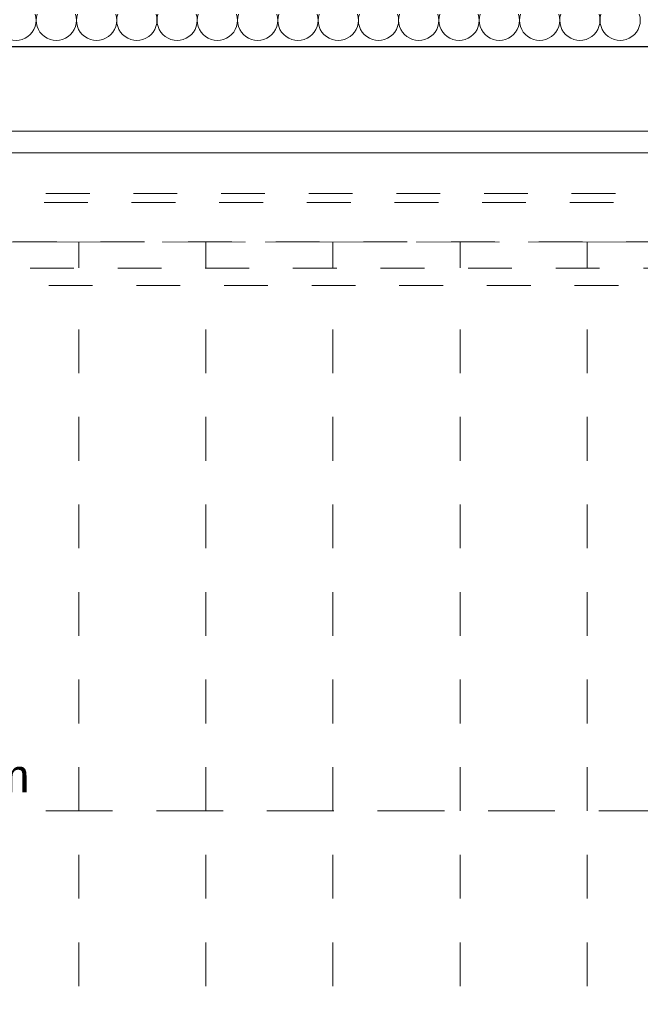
# Model space of a CAD drawing. Header units: metres. Extents: x -273 to 6, y -183 to 13.
# Tile 26 of 33: x -170.66 to -169.24, y -41.99 to -39.74. Entities that reach past the tile are written whole.
import ezdxf

# ---------------------------------------------------------------- set-up
doc = ezdxf.new("R2010")
doc.units = ezdxf.units.M
doc.header["$LTSCALE"] = 0.05
for name, pattern in [('9201', [3, 2, -1]), ('Dash Style-1', [1.999894, 0.999947, -0.999947]), ('ISO-02 Strichlinie', [3.81, 3.048, -0.762]), ('Linienart-1', [2.116328, 1.058164, -1.058164])]:
    doc.linetypes.add(name, pattern=pattern)
doc.layers.add('30 -33 Aussenwände- 7 Fassade_ Elemente', color=7, linetype='Continuous', lineweight=9, true_color=0x00aacc)
doc.layers.add('30 -35 Decken- 2.2 Treppen Außen', color=7, linetype='Continuous', lineweight=9, true_color=0x009999)
doc.layers.add('Keine', color=7, linetype='Continuous', lineweight=9)
doc.styles.add('Arial', font='arial.ttf')

# ---------------------------------------------------------------- blocks, each defined once
blk = doc.blocks.new('Gruppe-2054')
at = {"layer": '30 -33 Aussenwände- 7 Fassade_ Elemente', "lineweight": 9, "transparency": 33554687, "flags": 128}
for points in [[(-2.3742, 0.0815, -1.372995), (-2.2867, 0.0815)], [(-2.2822, 0.0815, -1.372995), (-2.1948, 0.0815)], [(-2.1903, 0.0815, -1.372995), (-2.1029, 0.0815)], [(-2.0984, 0.0815, -1.372995), (-2.011, 0.0815)], [(-2.0065, 0.0815, -1.372995), (-1.919, 0.0815)], [(-1.9145, 0.0815, -1.372995), (-1.8271, 0.0815)], [(-1.8226, 0.0815, -1.372995), (-1.7352, 0.0815)], [(-1.7307, 0.0815, -1.372995), (-1.6433, 0.0815)], [(-1.6388, 0.0815, -1.372995), (-1.5513, 0.0815)], [(-1.5468, 0.0815, -1.372995), (-1.4594, 0.0815)], [(-1.4549, 0.0815, -1.372995), (-1.3675, 0.0815)], [(-1.363, 0.0815, -1.372995), (-1.2756, 0.0815)], [(-1.2711, 0.0815, -1.372995), (-1.1836, 0.0815)], [(-1.1791, 0.0815, -1.372995), (-1.0917, 0.0815)], [(-1.0872, 0.0815, -1.372995), (-0.9998, 0.0815)], [(-0.9953, 0.0815, -1.372995), (-0.9078, 0.0815)]]:
    blk.add_lwpolyline(points, format="xyb", dxfattribs=at)
blk = doc.blocks.new('Gruppe-2055')
at = {"layer": '30 -33 Aussenwände- 7 Fassade_ Elemente', "transparency": 33554687}
blk.add_blockref('Gruppe-2054', (0, 0), dxfattribs=at)
blk = doc.blocks.new('Dämmung-151')
at = {"layer": '30 -33 Aussenwände- 7 Fassade_ Elemente', "color": 7, "transparency": 33554687}
blk.add_blockref('Gruppe-2055', (0, 0), dxfattribs=at)
at = {"layer": '30 -33 Aussenwände- 7 Fassade_ Elemente', "color": 0, "flags": 1}
for tag in ['instanceID', 'prm0_value', 'prm1_value', 'prm2_value', 'prm3_value', 'prm4_value', 'prm5_value', 'prm6_value', 'IFC_UUID', 'prm0_name', 'prm0_type', 'prm1_name', 'prm1_type', 'prm2_name', 'prm2_type', 'prm3_name', 'prm3_type', 'prm4_name', 'prm4_type', 'prm5_name', 'prm5_type', 'prm6_name', 'prm6_type']:
    blk.add_attdef(tag, (-175.196, -39.8372), '', height=0.00018, dxfattribs=at)
blk = doc.blocks.new('Gruppe-2062')
at = {"color": 255}
blk.add_wipeout([(-167.821, -40.044), (-175.421, -40.044), (-175.421, -39.247), (-167.821, -39.247)], dxfattribs=at).dxf.layer = '30 -33 Aussenwände- 7 Fassade_ Elemente'
blk.add_wipeout([(-168.046, -39.802), (-168.046, -39.407), (-175.196, -39.407), (-175.196, -39.802), (-175.351, -39.802), (-175.351, -40.044), (-167.891, -40.044), (-167.891, -39.802)], dxfattribs=at).dxf.layer = '30 -33 Aussenwände- 7 Fassade_ Elemente'
at = {"layer": '30 -33 Aussenwände- 7 Fassade_ Elemente', "flags": 128}
blk.add_lwpolyline([(-168.046, -39.802), (-168.046, -39.407), (-175.196, -39.407), (-175.196, -39.802), (-175.351, -39.802), (-175.351, -40.044), (-167.891, -40.044), (-167.891, -39.802)], close=True, dxfattribs=at)
at = {"color": 255}
blk.add_wipeout([(-168.071, -39.994), (-175.171, -39.994), (-175.171, -39.802), (-168.071, -39.802)], dxfattribs=at).dxf.layer = '30 -33 Aussenwände- 7 Fassade_ Elemente'
at = {"layer": '30 -33 Aussenwände- 7 Fassade_ Elemente', "flags": 128}
blk.add_lwpolyline([(-168.071, -39.994), (-175.171, -39.994), (-175.171, -39.802), (-168.071, -39.802)], close=True, dxfattribs=at)
at = {"color": 255, "lineweight": 25}
blk.add_wipeout([(-167.821, -39.802), (-175.421, -39.802), (-175.421, -39.687), (-175.196, -39.687), (-175.196, -39.529), (-168.046, -39.529), (-168.046, -39.6869), (-167.821, -39.6869)], dxfattribs=at).dxf.layer = '30 -33 Aussenwände- 7 Fassade_ Elemente'
at = {"layer": '30 -33 Aussenwände- 7 Fassade_ Elemente', "lineweight": 25}
blk.add_line((-167.821, -39.802), (-175.421, -39.802), dxfattribs=at)
at = {"layer": '30 -33 Aussenwände- 7 Fassade_ Elemente', "rotation": 180}
blk.add_blockref('Dämmung-151', (-171.621, -39.6455), dxfattribs=at)
blk = doc.blocks.new('Gruppe-9450')
at = {"color": 255, "linetype": '9201', "lineweight": 5, "transparency": 33554508}
blk.add_wipeout([(-169.076, -40.247), (-169.366, -40.247), (-169.366, -42.847), (-169.076, -42.847)], dxfattribs=at).dxf.layer = '30 -35 Decken- 2.2 Treppen Außen'
blk.add_wipeout([(-169.366, -40.247), (-169.656, -40.247), (-169.656, -42.847), (-169.366, -42.847)], dxfattribs=at).dxf.layer = '30 -35 Decken- 2.2 Treppen Außen'
blk.add_wipeout([(-169.656, -40.247), (-169.946, -40.247), (-169.946, -42.847), (-169.656, -42.847)], dxfattribs=at).dxf.layer = '30 -35 Decken- 2.2 Treppen Außen'
blk.add_wipeout([(-169.946, -40.247), (-170.236, -40.247), (-170.236, -42.847), (-169.946, -42.847)], dxfattribs=at).dxf.layer = '30 -35 Decken- 2.2 Treppen Außen'
blk.add_wipeout([(-170.236, -40.247), (-170.526, -40.247), (-170.526, -42.847), (-170.236, -42.847)], dxfattribs=at).dxf.layer = '30 -35 Decken- 2.2 Treppen Außen'
blk.add_wipeout([(-170.526, -40.247), (-170.816, -40.247), (-170.816, -42.847), (-170.526, -42.847)], dxfattribs=at).dxf.layer = '30 -35 Decken- 2.2 Treppen Außen'
blk = doc.blocks.new('Gruppe-9454')
at = {"layer": '30 -35 Decken- 2.2 Treppen Außen', "linetype": '9201', "lineweight": 9, "transparency": 33554508}
for p, q in [((-170.526, -40.247), (-170.526, -42.847)), ((-170.236, -40.247), (-170.236, -42.847)), ((-169.946, -40.247), (-169.946, -42.847)), ((-169.656, -40.247), (-169.656, -42.847)), ((-169.366, -40.247), (-169.366, -42.847))]:
    blk.add_line(p, q, dxfattribs=at)
at = {"layer": '30 -35 Decken- 2.2 Treppen Außen', "linetype": '9201', "lineweight": 9, "transparency": 33554508, "flags": 128}
for points in [[(-170.526, -40.247), (-170.816, -40.247)], [(-170.236, -40.247), (-170.526, -40.247)], [(-169.946, -40.247), (-170.236, -40.247)], [(-169.656, -40.247), (-169.946, -40.247)], [(-169.366, -40.247), (-169.656, -40.247)], [(-169.076, -40.247), (-169.366, -40.247)]]:
    blk.add_lwpolyline(points, dxfattribs=at)
blk = doc.blocks.new('Gruppe-9457')
at = {"layer": '30 -35 Decken- 2.2 Treppen Außen', "linetype": 'ISO-02 Strichlinie', "lineweight": 9, "transparency": 33554508, "flags": 128}
blk.add_lwpolyline([(-165.401, -41.547), (-172.846, -41.547)], dxfattribs=at)
blk = doc.blocks.new('Gruppe-9459')
at = {"layer": '30 -35 Decken- 2.2 Treppen Außen', "linetype": 'Dash Style-1', "lineweight": 9, "transparency": 33554508, "flags": 128}
blk.add_lwpolyline([(-165.1013, -40.137), (-172.846, -40.137), (-172.846, -40.247), (-165.1247, -40.247)], dxfattribs=at)
blk = doc.blocks.new('Gruppe-9465')
at = {"color": 255, "linetype": 'Linienart-1'}
blk.add_wipeout([(-165.1374, -40.307), (-172.846, -40.307), (-172.846, -40.347), (-165.1459, -40.347)], dxfattribs=at).dxf.layer = '30 -35 Decken- 2.2 Treppen Außen'
at = {"layer": '30 -35 Decken- 2.2 Treppen Außen', "linetype": 'Linienart-1', "flags": 128}
blk.add_lwpolyline([(-165.1374, -40.307), (-172.846, -40.307), (-172.846, -40.347), (-165.1459, -40.347)], dxfattribs=at)
blk = doc.blocks.new('Gruppe-9467')
at = {"color": 255, "linetype": 'Linienart-1'}
blk.add_wipeout([(-165.1055, -40.157), (-172.846, -40.157), (-172.846, -40.247), (-165.1247, -40.247)], dxfattribs=at).dxf.layer = '30 -35 Decken- 2.2 Treppen Außen'
at = {"layer": '30 -35 Decken- 2.2 Treppen Außen', "linetype": 'Linienart-1', "flags": 128}
blk.add_lwpolyline([(-165.1055, -40.157), (-172.846, -40.157), (-172.846, -40.247), (-165.1247, -40.247)], dxfattribs=at)
blk = doc.blocks.new('Gruppe-9472')
at = {"layer": '30 -35 Decken- 2.2 Treppen Außen', "insert": (-170.961, -41.5185), "char_height": 0.075516, "attachment_point": 8, "rotation": 0.001, "line_spacing_factor": 0.973705, "style": 'Arial'}
blk.add_mtext('14 Stg.\\P 0,17m/0,29m', dxfattribs=at)
blk = doc.blocks.new('Gruppe-9474')
at = {"layer": '30 -35 Decken- 2.2 Treppen Außen', "transparency": 33554508}
blk.add_blockref('Gruppe-9450', (0, 0), dxfattribs=at)
for name in ['Gruppe-9454', 'Gruppe-9459', 'Gruppe-9457']:
    blk.add_blockref(name, (0, 0), dxfattribs=at)
at = {"layer": '30 -35 Decken- 2.2 Treppen Außen'}
blk.add_blockref('Gruppe-9472', (0, 0), dxfattribs=at)
for name in ['Gruppe-9467', 'Gruppe-9465']:
    blk.add_blockref(name, (0, 0), dxfattribs=at)
blk = doc.blocks.new('Gruppe-9475')
at = {"layer": '30 -35 Decken- 2.2 Treppen Außen', "color": 7, "transparency": 33554687}
blk.add_blockref('Gruppe-9474', (0, 0), dxfattribs=at)
blk = doc.blocks.new('Gruppe-9476')
at = {"layer": '30 -35 Decken- 2.2 Treppen Außen', "color": 7, "transparency": 33554687}
blk.add_blockref('Gruppe-9475', (0, 0), dxfattribs=at)
at = {"layer": '30 -35 Decken- 2.2 Treppen Außen', "color": 0, "flags": 1}
for tag in ['prm0_value', 'prm1_value', 'prm2_value', 'prm3_value', 'prm4_value', 'prm5_value', 'prm6_value', 'prm7_value', 'prm8_value', 'IFC_UUID', 'instanceID', 'prm0_name', 'prm0_type', 'prm1_name', 'prm1_type', 'prm2_name', 'prm2_type', 'prm3_name', 'prm3_type', 'prm4_name', 'prm4_type', 'prm5_name', 'prm5_type', 'prm6_name', 'prm6_type', 'prm7_name', 'prm7_type', 'prm8_name', 'prm8_type']:
    blk.add_attdef(tag, (-172.9927, -42.957), '', height=0.00018, dxfattribs=at)
blk = doc.blocks.new('_00-EG_Tragwerk (2D)')
at = {"layer": '30 -33 Aussenwände- 7 Fassade_ Elemente', "color": 7}
blk.add_blockref('Gruppe-2062', (0, 0), dxfattribs=at)
at = {"layer": '30 -35 Decken- 2.2 Treppen Außen', "transparency": 33554687}
blk.add_blockref('Gruppe-9476', (0, 0), dxfattribs=at)

msp = doc.modelspace()

# ---------------------------------------------------------------- block references
at = {"layer": 'Keine', "color": 1}
msp.add_blockref('_00-EG_Tragwerk (2D)', (0, 0), dxfattribs=at)

doc.saveas('drawing.dxf')
